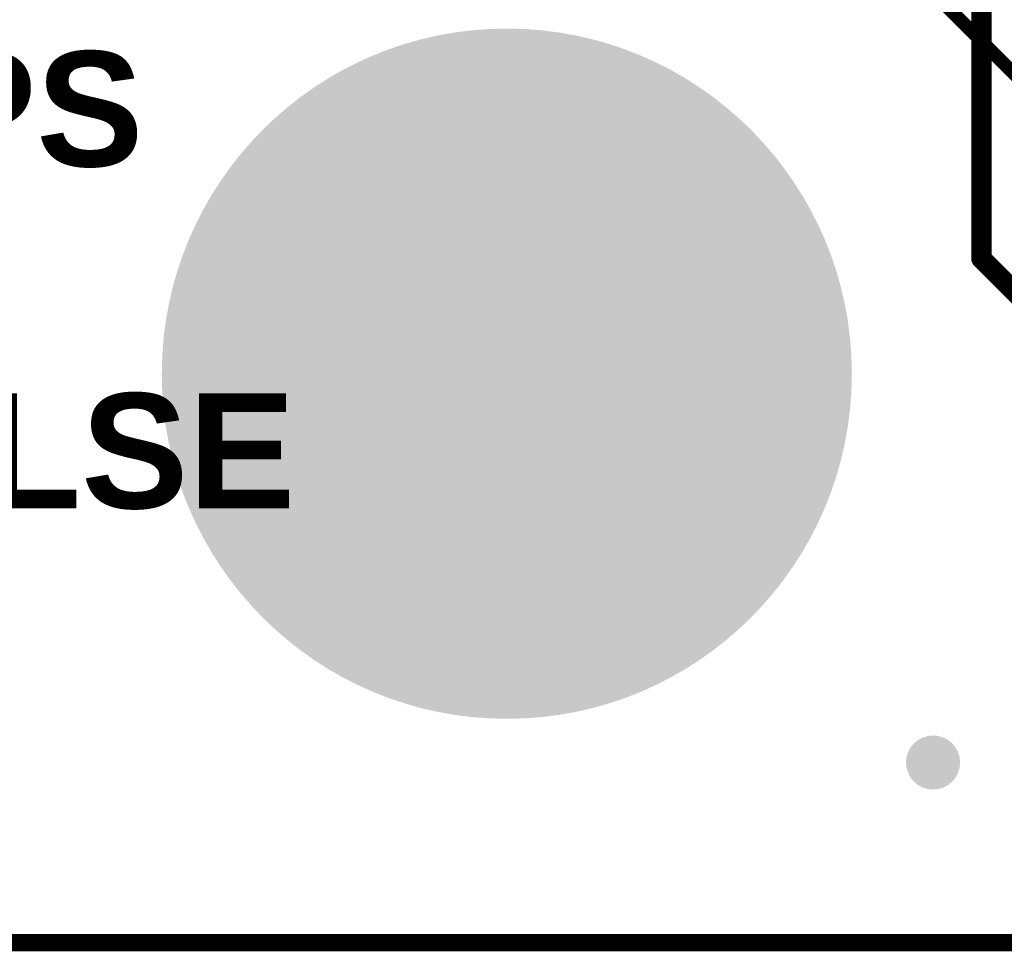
# Model space of a CAD drawing. Header units: inches. Extents: x -60 to 68, y -60 to 60.
# Tile 2 of 78: x -42 to -28, y -60 to -46. Entities that reach past the tile are written whole.
import ezdxf

# ---------------------------------------------------------------- set-up
doc = ezdxf.new("R2010")
doc.units = ezdxf.units.IN
for name, color, linetype in [('Bottom Copper', 5, 'Continuous'), ('Bottom Mask', 6, 'Continuous'), ('Keep-Out Layer', 6, 'Continuous'), ('Multi-Layer', 9, 'Continuous'), ('Pad Holes', 156, 'Continuous'), ('Top Copper', 1, 'Continuous'), ('Top Mask', 216, 'Continuous'), ('Top Overlay', 2, 'Continuous'), ('Via Holes', 16, 'Continuous')]:
    doc.layers.add(name, color=color, linetype=linetype)
doc.styles.add('Arial_Bold', font='txt', dxfattribs={"height": 0.2})

msp = doc.modelspace()

# ---------------------------------------------------------------- hatches: boundary and pattern name
at = {"layer": 'Bottom Copper'}
h = msp.add_hatch(color=5, dxfattribs=at)
edge = h.paths.add_edge_path()
edge.add_arc((-35.201, -51.688), 5, 0, 360)
h = msp.add_hatch(color=5, dxfattribs=at)
edge = h.paths.add_edge_path()
edge.add_arc((-28.898, -57.436), 0.4, 0, 360)
at = {"layer": 'Bottom Mask'}
h = msp.add_hatch(color=6, dxfattribs=at)
edge = h.paths.add_edge_path()
edge.add_arc((-35.201, -51.688), 5.102, 0, 360)
at = {"layer": 'Multi-Layer'}
h = msp.add_hatch(color=9, dxfattribs=at)
edge = h.paths.add_edge_path()
edge.add_arc((-35.201, -51.688), 5, 0, 360)
at = {"layer": 'Pad Holes'}
h = msp.add_hatch(color=7, dxfattribs=at)
edge = h.paths.add_edge_path()
edge.add_arc((-35.201, -51.688), 2.25, 0, 360)
at = {"layer": 'Top Copper'}
h = msp.add_hatch(color=1, dxfattribs=at)
edge = h.paths.add_edge_path()
edge.add_arc((-35.201, -51.688), 5, 0, 360)
h = msp.add_hatch(color=1, dxfattribs=at)
edge = h.paths.add_edge_path()
edge.add_arc((-28.898, -57.436), 0.4, 0, 360)
at = {"layer": 'Top Mask'}
h = msp.add_hatch(color=216, dxfattribs=at)
edge = h.paths.add_edge_path()
edge.add_arc((-35.201, -51.688), 5.102, 0, 360)
at = {"layer": 'Via Holes'}
h = msp.add_hatch(color=7, dxfattribs=at)
edge = h.paths.add_edge_path()
edge.add_arc((-28.898, -57.436), 0.2, 0, 360)

# ---------------------------------------------------------------- linework, layer by layer
at = {"layer": 'Bottom Copper'}
msp.add_lwpolyline([(-31.002, -43.951, 0.2, 0.2, 0), (-19.652, -55.302, 0.2, 0.2, 0)], format="xyseb", dxfattribs=at)
at = {"layer": 'Keep-Out Layer'}
msp.add_lwpolyline([(-50, -60.1, 0.254, 0.254, 0), (-24.4, -60.1, 0.254, 0.254, 0)], format="xyseb", dxfattribs=at)
at = {"layer": 'Top Copper'}
for points in [[(-28.184, -49.986, 0.3, 0.3, 0), (-28.184, -43.368, 0.3, 0.3, 0)], [(-28.184, -49.986, 0.3, 0.3, 0), (-25.499, -52.671, 0.3, 0.3, 0)]]:
    msp.add_lwpolyline(points, format="xyseb", dxfattribs=at)
msp.add_lwpolyline([(-28.259, -49.986, 0.15, 0.15, 1), (-28.109, -49.986, 0.15, 0.15, 1)], format="xyseb", close=True, dxfattribs=at)
msp.add_lwpolyline([(-28.259, -49.986, 0.15, 0.15, 1), (-28.109, -49.986, 0.15, 0.15, 1)], format="xyseb", close=True, dxfattribs=at)

# ---------------------------------------------------------------- texts
at = {"layer": 'Top Overlay', "style": 'Arial_Bold'}
for s, p in [('ON_GPS', (-50.472, -48.623)), ('TIMEPULSE', (-51.916, -53.678))]:
    msp.add_text(s, height=1.7, dxfattribs=at).set_placement(p)

doc.saveas('drawing.dxf')
